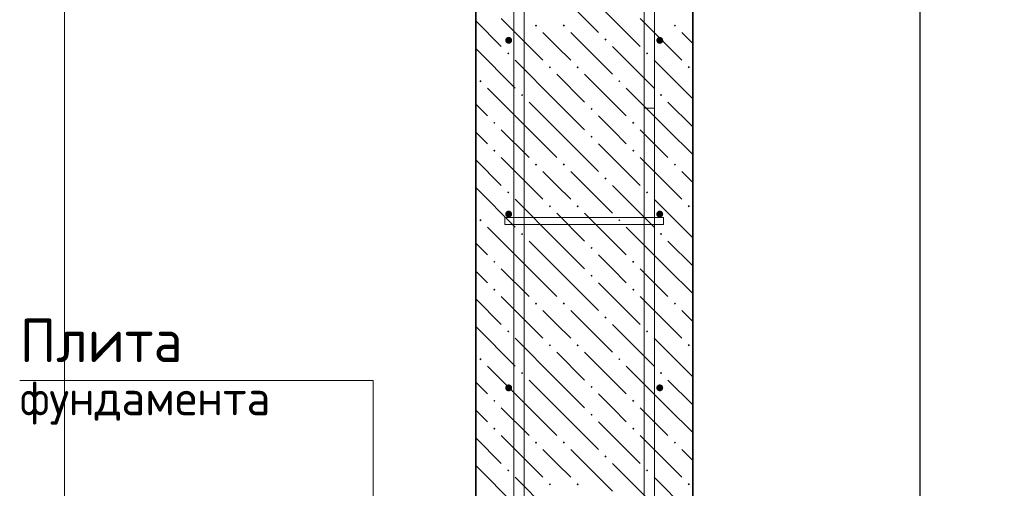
# Model space of a CAD drawing. Header units: millimetres. Extents: x 0 to 50400, y 0 to 35640.
# Tile 19 of 23: x 37710 to 44514, y 14471 to 17707. Entities that reach past the tile are written whole.
import ezdxf

# ---------------------------------------------------------------- set-up
doc = ezdxf.new("R2010")
doc.units = ezdxf.units.MM
doc.linetypes.add('______2', pattern=[324, 240, -84])
doc.linetypes.add('______5', pattern=[1320, 960, -120, 120, -120])
for name, color, linetype, lineweight in [('Standard', 7, 'Continuous', 25), ('Выпуски арматуры Г-обр.', 52, 'Continuous', 25), ('ЖБ Стена верхний уровень', 7, 'Continuous', 35), ('Позиционная метка диаметр_ шаг', 7, 'Continuous', 13), ('Позиционная метка линия выноска', 7, 'Continuous', 13)]:
    doc.layers.add(name, color=color, linetype=linetype, lineweight=lineweight)
for name, color, linetype, true_color in [('Оси', 7, '______5', 0x656565), ('Стена фоновая арматура У1', 7, '______2', 0xa0a0a0), ('Стена фоновая арматура Х1', 7, '______2', 0xa0a0a0), ('Стена фоновая затяжка С-обр.', 7, '______2', 0xa0a0a0)]:
    doc.layers.add(name, color=color, linetype=linetype, true_color=true_color)
doc.styles.add('ISOCPEUR', font='txt')

msp = doc.modelspace()

# ---------------------------------------------------------------- hatches: boundary and pattern name
at = {"layer": 'ЖБ Стена верхний уровень', "linetype": 'Continuous', "lineweight": 18, "transparency": 33554687}
for points in [[(41270.2, 17667), (41278, 17674.8), (41285.8, 17667), (41278, 17659.2)], [(41462.2, 17667), (41470, 17674.8), (41477.8, 17667), (41470, 17659.2)], [(42230.2, 17667), (42238, 17674.8), (42245.8, 17667), (42238, 17659.2)], [(41750.2, 17571), (41758, 17578.8), (41765.8, 17571), (41758, 17563.2)], [(41078.2, 17475), (41086, 17482.8), (41093.8, 17475), (41086, 17467.2)], [(42038.2, 17475), (42046, 17482.8), (42053.8, 17475), (42046, 17467.2)], [(41366.2, 17379), (41374, 17386.8), (41381.8, 17379), (41374, 17371.2)], [(41558.2, 17379), (41566, 17386.8), (41573.8, 17379), (41566, 17371.2)], [(42326.2, 17379), (42334, 17386.8), (42341.8, 17379), (42334, 17371.2)], [(40886.2, 17283), (40894, 17290.8), (40901.8, 17283), (40894, 17275.2)], [(41846.2, 17283), (41854, 17290.8), (41861.8, 17283), (41854, 17275.2)], [(41174.2, 17187), (41182, 17194.8), (41189.8, 17187), (41182, 17179.2)], [(42134.2, 17187), (42142, 17194.8), (42149.8, 17187), (42142, 17179.2)], [(41654.2, 17091), (41662, 17098.8), (41669.8, 17091), (41662, 17083.2)], [(40982.2, 16995), (40990, 17002.8), (40997.8, 16995), (40990, 16987.2)], [(41942.2, 16995), (41950, 17002.8), (41957.8, 16995), (41950, 16987.2)], [(41654.2, 16899), (41662, 16906.8), (41669.8, 16899), (41662, 16891.2)], [(40982.2, 16803), (40990, 16810.8), (40997.8, 16803), (40990, 16795.2)], [(41942.2, 16803), (41950, 16810.8), (41957.8, 16803), (41950, 16795.2)], [(41270.2, 16707), (41278, 16714.8), (41285.8, 16707), (41278, 16699.2)], [(41462.2, 16707), (41470, 16714.8), (41477.8, 16707), (41470, 16699.2)], [(42230.2, 16707), (42238, 16714.8), (42245.8, 16707), (42238, 16699.2)], [(41750.2, 16611), (41758, 16618.8), (41765.8, 16611), (41758, 16603.2)], [(41078.2, 16515), (41086, 16522.8), (41093.8, 16515), (41086, 16507.2)], [(42038.2, 16515), (42046, 16522.8), (42053.8, 16515), (42046, 16507.2)], [(41366.2, 16419), (41374, 16426.8), (41381.8, 16419), (41374, 16411.2)], [(41558.2, 16419), (41566, 16426.8), (41573.8, 16419), (41566, 16411.2)], [(42326.2, 16419), (42334, 16426.8), (42341.8, 16419), (42334, 16411.2)], [(40886.2, 16323), (40894, 16330.8), (40901.8, 16323), (40894, 16315.2)], [(41846.2, 16323), (41854, 16330.8), (41861.8, 16323), (41854, 16315.2)], [(41174.2, 16227), (41182, 16234.8), (41189.8, 16227), (41182, 16219.2)], [(42134.2, 16227), (42142, 16234.8), (42149.8, 16227), (42142, 16219.2)], [(41654.2, 16131), (41662, 16138.8), (41669.8, 16131), (41662, 16123.2)], [(40982.2, 16035), (40990, 16042.8), (40997.8, 16035), (40990, 16027.2)], [(41942.2, 16035), (41950, 16042.8), (41957.8, 16035), (41950, 16027.2)], [(41654.2, 15939), (41662, 15946.8), (41669.8, 15939), (41662, 15931.2)], [(40982.2, 15843), (40990, 15850.8), (40997.8, 15843), (40990, 15835.2)], [(41942.2, 15843), (41950, 15850.8), (41957.8, 15843), (41950, 15835.2)], [(41270.2, 15747), (41278, 15754.8), (41285.8, 15747), (41278, 15739.2)], [(41462.2, 15747), (41470, 15754.8), (41477.8, 15747), (41470, 15739.2)], [(42230.2, 15747), (42238, 15754.8), (42245.8, 15747), (42238, 15739.2)], [(41750.2, 15651), (41758, 15658.8), (41765.8, 15651), (41758, 15643.2)], [(41078.2, 15555), (41086, 15562.8), (41093.8, 15555), (41086, 15547.2)], [(42038.2, 15555), (42046, 15562.8), (42053.8, 15555), (42046, 15547.2)], [(41366.2, 15459), (41374, 15466.8), (41381.8, 15459), (41374, 15451.2)], [(41558.2, 15459), (41566, 15466.8), (41573.8, 15459), (41566, 15451.2)], [(42326.2, 15459), (42334, 15466.8), (42341.8, 15459), (42334, 15451.2)], [(40886.2, 15363), (40894, 15370.8), (40901.8, 15363), (40894, 15355.2)], [(41846.2, 15363), (41854, 15370.8), (41861.8, 15363), (41854, 15355.2)], [(41174.2, 15267), (41182, 15274.8), (41189.8, 15267), (41182, 15259.2)], [(42134.2, 15267), (42142, 15274.8), (42149.8, 15267), (42142, 15259.2)], [(41654.2, 15171), (41662, 15178.8), (41669.8, 15171), (41662, 15163.2)], [(40982.2, 15075), (40990, 15082.8), (40997.8, 15075), (40990, 15067.2)], [(41942.2, 15075), (41950, 15082.8), (41957.8, 15075), (41950, 15067.2)], [(41654.2, 14979), (41662, 14986.8), (41669.8, 14979), (41662, 14971.2)], [(40982.2, 14883), (40990, 14890.8), (40997.8, 14883), (40990, 14875.2)], [(41942.2, 14883), (41950, 14890.8), (41957.8, 14883), (41950, 14875.2)], [(41270.2, 14787), (41278, 14794.8), (41285.8, 14787), (41278, 14779.2)], [(41462.2, 14787), (41470, 14794.8), (41477.8, 14787), (41470, 14779.2)], [(42230.2, 14787), (42238, 14794.8), (42245.8, 14787), (42238, 14779.2)], [(41750.2, 14691), (41758, 14698.8), (41765.8, 14691), (41758, 14683.2)], [(41078.2, 14595), (41086, 14602.8), (41093.8, 14595), (41086, 14587.2)], [(42038.2, 14595), (42046, 14602.8), (42053.8, 14595), (42046, 14587.2)], [(41366.2, 14499), (41374, 14506.8), (41381.8, 14499), (41374, 14491.2)], [(41558.2, 14499), (41566, 14506.8), (41573.8, 14499), (41566, 14491.2)], [(42326.2, 14499), (42334, 14506.8), (42341.8, 14499), (42334, 14491.2)]]:
    msp.add_hatch(color=7, dxfattribs=at).paths.add_polyline_path(points, flags=16)
at = {"layer": 'Стена фоновая арматура У1', "linetype": 'Continuous', "lineweight": 13, "transparency": 33554687}
for points in [[(41113.2, 17564.8), (41111.4, 17574), (41106.2, 17581.8), (41098.4, 17587), (41089.2, 17588.8), (41080, 17587), (41072.2, 17581.8), (41067, 17574), (41065.2, 17564.8), (41067, 17555.6), (41072.2, 17547.8), (41080, 17542.6), (41089.2, 17540.8), (41098.4, 17542.6), (41106.2, 17547.8), (41111.4, 17555.6)], [(42157.2, 17564.8), (42155.4, 17574), (42150.2, 17581.8), (42142.4, 17587), (42133.2, 17588.8), (42124, 17587), (42116.2, 17581.8), (42111, 17574), (42109.2, 17564.8), (42111, 17555.6), (42116.2, 17547.8), (42124, 17542.6), (42133.2, 17540.8), (42142.4, 17542.6), (42150.2, 17547.8), (42155.4, 17555.6)], [(41113.2, 16364.8), (41111.4, 16374), (41106.2, 16381.8), (41098.4, 16387), (41089.2, 16388.8), (41080, 16387), (41072.2, 16381.8), (41067, 16374), (41065.2, 16364.8), (41067, 16355.6), (41072.2, 16347.8), (41080, 16342.6), (41089.2, 16340.8), (41098.4, 16342.6), (41106.2, 16347.8), (41111.4, 16355.6)], [(42157.2, 16364.8), (42155.4, 16374), (42150.2, 16381.8), (42142.4, 16387), (42133.2, 16388.8), (42124, 16387), (42116.2, 16381.8), (42111, 16374), (42109.2, 16364.8), (42111, 16355.6), (42116.2, 16347.8), (42124, 16342.6), (42133.2, 16340.8), (42142.4, 16342.6), (42150.2, 16347.8), (42155.4, 16355.6)], [(41113.2, 15164.8), (41111.4, 15174), (41106.2, 15181.8), (41098.4, 15187), (41089.2, 15188.8), (41080, 15187), (41072.2, 15181.8), (41067, 15174), (41065.2, 15164.8), (41067, 15155.6), (41072.2, 15147.8), (41080, 15142.6), (41089.2, 15140.8), (41098.4, 15142.6), (41106.2, 15147.8), (41111.4, 15155.6)], [(42157.2, 15164.8), (42155.4, 15174), (42150.2, 15181.8), (42142.4, 15187), (42133.2, 15188.8), (42124, 15187), (42116.2, 15181.8), (42111, 15174), (42109.2, 15164.8), (42111, 15155.6), (42116.2, 15147.8), (42124, 15142.6), (42133.2, 15140.8), (42142.4, 15142.6), (42150.2, 15147.8), (42155.4, 15155.6)]]:
    msp.add_hatch(color=7, dxfattribs=at).paths.add_polyline_path(points)

# ---------------------------------------------------------------- linework, layer by layer
at = {"layer": 'Standard', "color": 254, "linetype": 'Continuous', "lineweight": 13, "true_color": 0xc4c4ff, "transparency": 33554687}
msp.add_lwpolyline([(38020.8, 9827.7), (47656.5, 9827.7), (47656.5, 32627.7), (38020.8, 32627.7), (38020.8, 9827.7)], dxfattribs=at)
at = {"layer": 'Standard', "color": 7, "linetype": 'Continuous', "lineweight": -3, "transparency": 33554687}
msp.add_lwpolyline([(43932, 13976.8), (43932, 14484.1), (43932, 14484.1), (43932, 27164.8)], dxfattribs=at)
at = {"layer": 'Выпуски арматуры Г-обр.', "color": 251, "linetype": '______2', "lineweight": 13, "true_color": 0x656565, "transparency": 33554687}
for points in [[(41197.2, 19496.8), (41197.2, 11594.8), (39955.2, 11594.8), (39955.2, 11666.8), (41125.2, 11666.8), (41125.2, 19496.8), (41197.2, 19496.8)], [(42097.3, 17096.8), (42097.3, 11666.8), (43267.3, 11666.8), (43267.3, 11594.8), (42025.3, 11594.8), (42025.3, 17096.8), (42097.3, 17096.8)]]:
    msp.add_lwpolyline(points, dxfattribs=at)
at = {"layer": 'ЖБ Стена верхний уровень', "color": 7, "linetype": 'Continuous', "lineweight": 35, "transparency": 33554687}
for p, q in [((40861.2, 29936.8), (40861.2, 13496.8)), ((42361.2, 13496.8), (42361.2, 29936.8))]:
    msp.add_line(p, q, dxfattribs=at)
at = {"layer": 'ЖБ Стена верхний уровень', "color": 9, "linetype": 'Continuous', "lineweight": 18, "true_color": 0xc7c7c7, "transparency": 33554687}
for p, q in [((41422, 17907), (41710, 17619)), ((41710, 17811), (41998, 17523)), ((40861.2, 17699.8), (41038, 17523)), ((41038, 17715), (41326, 17427)), ((41998, 17715), (42286, 17427)), ((41422, 17523), (41326, 17619)), ((41518, 17619), (41806, 17331)), ((42361.2, 17543.8), (42286, 17619)), ((40861.2, 17507.8), (41134, 17235)), ((41518, 17427), (41422, 17523)), ((41806, 17523), (42094, 17235)), ((41422, 17139), (41134, 17427)), ((42361.2, 17159.8), (42094, 17427)), ((41422, 17331), (41614, 17139)), ((41614, 17331), (41902, 17043)), ((41230, 16947), (40942, 17235)), ((42190, 16947), (41902, 17235)), ((40861.2, 17123.8), (40942, 17043)), ((41230, 17139), (41422, 16947)), ((41422, 17139), (41614, 16947)), ((42190, 17139), (42361.2, 16967.8)), ((41806, 16947), (41710, 17043)), ((41038, 16947), (41230, 16755)), ((41230, 16947), (41422, 16755)), ((41422, 16947), (41710, 16659)), ((41902, 16851), (41806, 16947)), ((41998, 16947), (42190, 16755)), ((42190, 16947), (42361.2, 16775.8)), ((40942, 16851), (40861.2, 16931.8)), ((41710, 16851), (41998, 16563)), ((40861.2, 16739.8), (41038, 16563)), ((41038, 16755), (41326, 16467)), ((41998, 16755), (42286, 16467)), ((41422, 16563), (41326, 16659)), ((41518, 16659), (41806, 16371)), ((42361.2, 16583.8), (42286, 16659)), ((40861.2, 16547.8), (41134, 16275)), ((41518, 16467), (41422, 16563)), ((41806, 16563), (42094, 16275)), ((41422, 16179), (41134, 16467)), ((42361.2, 16199.8), (42094, 16467)), ((41422, 16371), (41614, 16179)), ((41614, 16371), (41902, 16083)), ((41230, 15987), (40942, 16275)), ((42190, 15987), (41902, 16275)), ((40861.2, 16163.8), (40942, 16083)), ((41230, 16179), (41422, 15987)), ((41422, 16179), (41614, 15987)), ((42190, 16179), (42361.2, 16007.8)), ((41806, 15987), (41710, 16083)), ((40942, 15891), (40861.2, 15971.8)), ((41038, 15987), (41230, 15795)), ((41230, 15987), (41422, 15795)), ((41422, 15987), (41710, 15699)), ((41902, 15891), (41806, 15987)), ((41998, 15987), (42190, 15795)), ((42190, 15987), (42361.2, 15815.8)), ((41710, 15891), (41998, 15603)), ((41038, 15795), (41326, 15507)), ((41998, 15795), (42286, 15507)), ((40861.2, 15779.8), (41038, 15603)), ((41422, 15603), (41326, 15699)), ((41518, 15699), (41806, 15411)), ((42361.2, 15623.8), (42286, 15699)), ((40861.2, 15587.8), (41134, 15315)), ((41518, 15507), (41422, 15603)), ((41806, 15603), (42094, 15315)), ((41422, 15219), (41134, 15507)), ((42361.2, 15239.8), (42094, 15507)), ((41422, 15411), (41614, 15219)), ((41614, 15411), (41902, 15123)), ((41230, 15027), (40942, 15315)), ((42190, 15027), (41902, 15315)), ((40861.2, 15203.8), (40942, 15123)), ((41230, 15219), (41422, 15027)), ((41422, 15219), (41614, 15027)), ((42190, 15219), (42361.2, 15047.8)), ((41806, 15027), (41710, 15123)), ((40942, 14931), (40861.2, 15011.8)), ((41038, 15027), (41230, 14835)), ((41230, 15027), (41422, 14835)), ((41422, 15027), (41710, 14739)), ((41902, 14931), (41806, 15027)), ((41998, 15027), (42190, 14835)), ((42190, 15027), (42361.2, 14855.9)), ((41710, 14931), (41998, 14643)), ((41038, 14835), (41326, 14547)), ((41998, 14835), (42286, 14547)), ((40861.2, 14819.8), (41038, 14643)), ((41422, 14643), (41326, 14739)), ((41518, 14739), (41806, 14451)), ((42361.2, 14663.8), (42286, 14739)), ((41518, 14547), (41422, 14643)), ((41806, 14643), (42094, 14355)), ((40861.2, 14627.8), (41134, 14355)), ((41422, 14259), (41134, 14547)), ((42361.2, 14279.8), (42094, 14547))]:
    msp.add_line(p, q, dxfattribs=at)
at = {"layer": 'Оси', "color": 8, "linetype": '______5', "lineweight": -3, "transparency": 33554687}
msp.add_line((42361.2, 15825.9), (42361.2, 10649.5), dxfattribs=at)
at = {"layer": 'Позиционная метка линия выноска', "color": 7, "linetype": 'Continuous', "lineweight": 13, "transparency": 33554687}
msp.add_lwpolyline([(40151.7, 13448.8), (40151.7, 15216.2), (37710.2, 15216.2)], dxfattribs=at)
at = {"layer": 'Стена фоновая арматура Х1', "color": 7, "linetype": 'Continuous', "lineweight": 18, "transparency": 33554687}
for points in [[(41125.2, 13496.8), (41125.2, 32063.7), (41197.2, 32063.7), (41197.2, 13496.8), (41125.2, 13496.8)], [(42025.2, 13496.8), (42025.2, 30759.8), (46417.2, 30759.8), (46417.2, 30687.8), (42097.2, 30687.8), (42097.2, 13496.8), (42025.2, 13496.8)]]:
    msp.add_lwpolyline(points, dxfattribs=at)
at = {"layer": 'Стена фоновая затяжка С-обр.', "color": 98, "linetype": 'Continuous', "lineweight": 13, "true_color": 0x005000, "transparency": 33554687}
msp.add_lwpolyline([(41062.2, 16340.8), (42160.2, 16340.8), (42160.2, 16292.8), (41062.2, 16292.8), (41062.2, 16340.8)], dxfattribs=at)

# ---------------------------------------------------------------- texts
at = {"layer": 'Позиционная метка диаметр_ шаг', "color": 7, "linetype": 'Continuous', "lineweight": 25, "transparency": 33554687, "attachment_point": 7, "style": 'ISOCPEUR'}
for s, insert, char_height, width in [('\\W0.95;Плита', (37710.2, 15342.3), 300, 1312.001), ('\\W0.97;фундамента', (37710.2, 14910.3), 240, 1963.883)]:
    msp.add_mtext(s, dxfattribs=dict(at, insert=insert, char_height=char_height, width=width))

doc.saveas('drawing.dxf')
